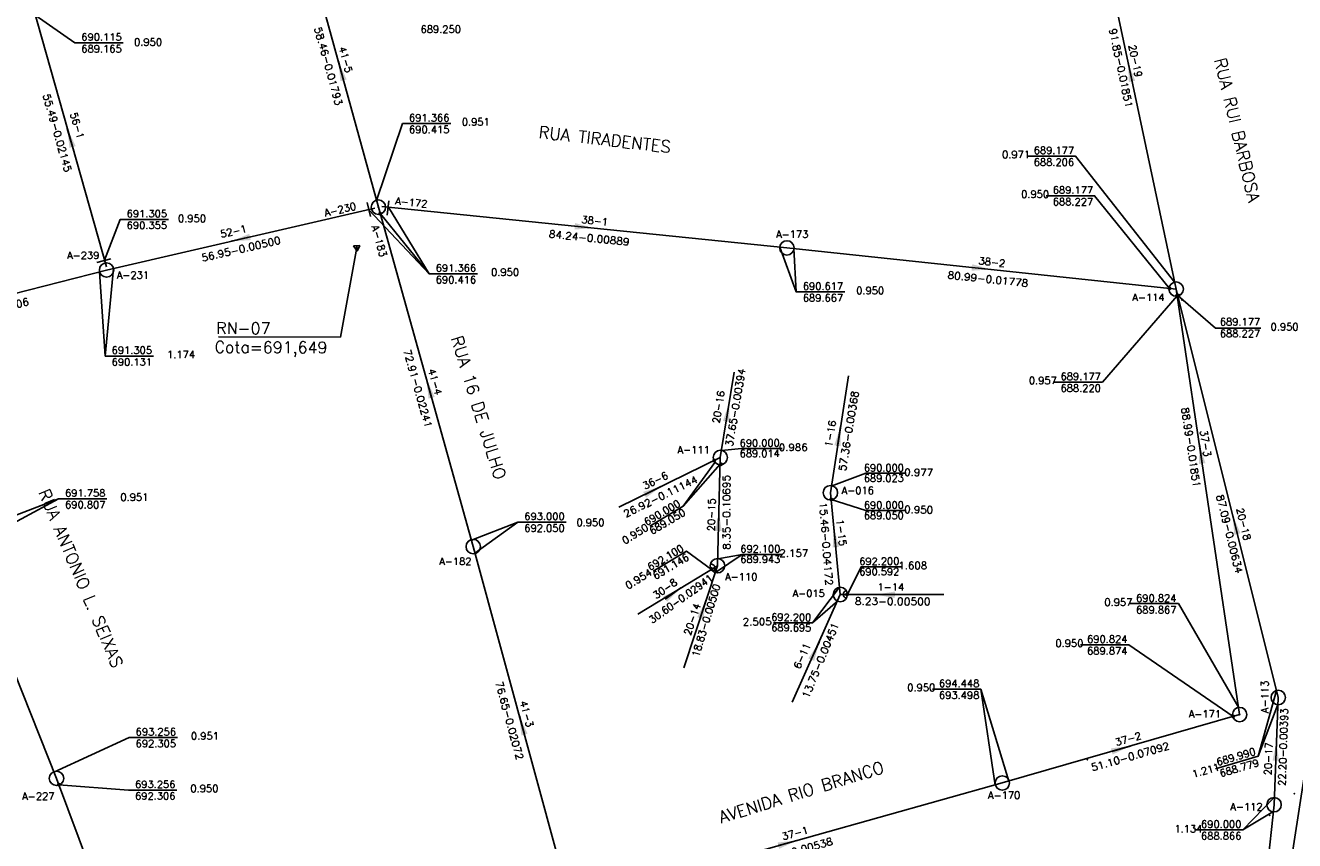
# Model space of a CAD drawing. Extents: x 197221 to 199539, y 8705820 to 8707465.
# Tile 25 of 33: x 198051 to 198313, y 8706637 to 8706806. Entities that reach past the tile are written whole.
import ezdxf
from ezdxf.enums import TextEntityAlignment as Align

# ---------------------------------------------------------------- set-up
doc = ezdxf.new("R2010")
doc.units = 0
doc.header["$LTSCALE"] = 5
doc.header["$MEASUREMENT"] = 0
doc.header["$PDSIZE"] = 0.3
doc.layers.get('0').update_dxf_attribs({"linetype": 'CONTINUOUS'})
for name, color, linetype in [('_RN', 3, 'CONTINUOUS'), ('CRISTA', 7, 'CONTINUOUS'), ('ESTACAO', 5, 'CONTINUOUS'), ('LIDER', 21, 'CONTINUOUS'), ('NUMEROTRECHO', 24, 'CONTINUOUS'), ('NUMPV', 24, 'CONTINUOUS'), ('PL', 23, 'CONTINUOUS'), ('PV', 23, 'CONTINUOUS'), ('REDE', 20, 'CONTINUOUS'), ('REDE-ESGOTO-PV', 23, 'CONTINUOUS'), ('SETA', 21, 'CONTINUOUS'), ('TEXTOPVS', 24, 'CONTINUOUS'), ('TEXTOTRECHO', 24, 'CONTINUOUS'), ('TXT_NRUA', 3, 'CONTINUOUS')]:
    doc.layers.add(name, color=color, linetype=linetype)
doc.layers.get('0').freeze()
doc.styles.add('AG2', font='romans.shx', dxfattribs={"height": 3})
doc.styles.add('GEOSIS', font='ROMANS.SHX')
doc.styles.add('ROMANS', font='romans.shx', dxfattribs={"width": 0.85})
doc.styles.get("Standard").update_dxf_attribs({"font": 'romans.shx'})

# ---------------------------------------------------------------- blocks, each defined once
blk = doc.blocks.new('Rn')
for points in [[(-0.75, -0.43), (0, 0.87)], [(0, 0.87), (0.75, -0.43)], [(-0.75, -0.43), (0.75, -0.43)]]:
    blk.add_lwpolyline(points)
blk.add_circle((0, 0), 0.122)
blk = doc.blocks.new('SETA')
blk.add_line((2, 0), (-2, 0))
blk.add_solid([(-2, -0.67), (-2, 0.67), (2, 0)])
blk = doc.blocks.new('PV')
blk.add_circle((0, 0), 1.49)
blk = doc.blocks.new('NODG')
at = {"const_width": 1}
blk.add_lwpolyline([(-0.5, 0, 1), (0.5, 0, 1)], format="xyb", close=True, dxfattribs=at)
blk = doc.blocks.new('PL')
at = {"layer": 'PL'}
blk.add_line((2.01, 1.49), (2.01, -1.49), dxfattribs=at)
blk.add_circle((0, 0), 1.49, dxfattribs=at)
blk = doc.blocks.new('TQ')
at = {"layer": 'REDE-ESGOTO-PV'}
h = blk.add_hatch(color=256, dxfattribs=at)
edge = h.paths.add_edge_path()
edge.add_ellipse((0.02, -1.49), major_axis=(0.618, -0.618), ratio=1, start_angle=62.5846, end_angle=135.5903, ccw=False)
edge.add_ellipse((0, 0), major_axis=(-1.06, -1.06), ratio=1, start_angle=405.5903, end_angle=439.5788, ccw=False)
edge.add_line((0.02, -1.49), (0.01, -0.62))
edge = h.paths.add_edge_path()
edge.add_line((0.01, -0.62), (0.02, -1.49))
edge.add_ellipse((0, 0), major_axis=(-1.06, -1.06), ratio=1, start_angle=371.6019, end_angle=405.5903, ccw=False)
edge.add_ellipse((0.02, -1.49), major_axis=(0.618, -0.618), ratio=1, start_angle=135.5903, end_angle=208.5961, ccw=False)
blk.add_arc((0.02, -1.49), 0.874, 17.5846, 163.5961, dxfattribs=at)

msp = doc.modelspace()

# ---------------------------------------------------------------- linework, layer by layer
at = {"layer": '_RN'}
msp.add_line((198090.63, 8706741.22, -1132.51), (198115.84, 8706741.14, -1132.51), dxfattribs=at)
at = {"layer": '_RN', "elevation": -1132.51}
msp.add_lwpolyline([(198115.84, 8706741.14), (198119.23, 8706759.69)], dxfattribs=at)
at = {"layer": 'CRISTA'}
for p in [(198313.19, 8706646.68, 689.37), (198308.06, 8706642.17, 689.88)]:
    msp.add_point(p, dxfattribs=at)
at = {"layer": 'ESTACAO'}
for p in [(198123.69, 8706768.02, 691.37), (198123.7, 8706768, 691.36), (198289.92, 8706748.82, 689.18), (198301.88, 8706663.05, 690.82), (198270.39, 8706653.69, 693.68)]:
    msp.add_point(p, dxfattribs=at)
at = {"layer": 'LIDER'}
for p, q in [((198134.22, 8706754.23, 691.37), (198121.72, 8706767.49, 691.37)), ((198134.22, 8706754.23, 691.37), (198124.12, 8706766.62, 693)), ((198210.16, 8706750.48, 690.62), (198206.73, 8706759.76)), ((198067.17, 8706737.22, 691.3), (198068.92, 8706755.35)), ((198186.76, 8706706.13), (198194.38, 8706714.83, 692.1)), ((198057.53, 8706707.68, 691.76), (198038.25, 8706697.35, 691.76)), ((198152.54, 8706702.85, 693), (198143.63, 8706696.42)), ((198198.94, 8706696.18), (198193.43, 8706692.45, 692.1)), ((198213.53, 8706682.03, 695), (198219.11, 8706689.42)), ((198248.33, 8706668.29, 694.45), (198251.33, 8706648.44)), ((198305.74, 8706654.43, 690), (198309.51, 8706668.02, 689.99)), ((198302.55, 8706639.17, 690), (198308.97, 8706645.85))]:
    msp.add_line(p, q, dxfattribs=at)
for points, elevation in [([(198052.7, 8706807.76), (198060.89, 8706802.02), (198070.89, 8706802.02)], 691.3), ([(198123.32, 8706769.37), (198128.69, 8706785.32), (198138.69, 8706785.32)], 691.37), ([(198288.46, 8706752.44), (198267.94, 8706778.57), (198257.94, 8706778.57)], 689.18), ([(198287.36, 8706751.22), (198271.88, 8706770.38), (198261.88, 8706770.38)], 690.62), ([(198125.8, 8706767.99), (198134.22, 8706754.23), (198144.22, 8706754.23)], 691.37), ([(198067.03, 8706757.05), (198070.28, 8706765.48), (198080.28, 8706765.48)], 691.3), ([(198209.61, 8706759.46), (198210.16, 8706750.48), (198220.16, 8706750.48)], 690.62), ([(198066.01, 8706754.62), (198067.17, 8706737.22), (198077.17, 8706737.22)], 691.3), ([(198288.96, 8706749.68), (198273.48, 8706731.81), (198263.48, 8706731.81)], 690.82), ([(198289.14, 8706749.71), (198296.89, 8706743.02), (198306.26, 8706743.02)], 689.99), ([(198217.36, 8706710.31), (198224.51, 8706712.96), (198232.88, 8706712.96)], 695), ([(198037.18, 8706699.89), (198057.53, 8706707.68), (198067.53, 8706707.68)], 691.76), ([(198217.36, 8706707.54), (198224.51, 8706705.25), (198232.88, 8706705.25)], 695), ([(198142.93, 8706699.15), (198152.54, 8706702.85), (198162.54, 8706702.85)], 693), ([(198220.68, 8706687.78), (198223.56, 8706693.62), (198231.93, 8706693.62)], 695), ([(198218.73, 8706686.56), (198213.53, 8706682.03), (198205.47, 8706682.04)], 695), ([(198301.68, 8706664.44), (198289.22, 8706686.01), (198279.25, 8706686.01)], 690.82), ([(198300.54, 8706662.67), (198278.98, 8706677.46), (198268.98, 8706677.46)], 694.45), ([(198254.13, 8706649.27), (198248.33, 8706668.29), (198238.33, 8706668.29)], 694.45), ([(198309.8, 8706665.1), (198305.74, 8706654.43), (198296.86, 8706651.82)], 690), ([(198056.57, 8706651.15), (198072.13, 8706658.28), (198082.13, 8706658.28)], 693.26), ([(198057.57, 8706648.54), (198072.01, 8706647.41), (198082.01, 8706647.41)], 695.06), ([(198308.74, 8706642.9), (198302.55, 8706639.17), (198292.55, 8706639.17)], 690)]:
    msp.add_lwpolyline(points, dxfattribs=dict(at, elevation=elevation))
for points in [[(198194.68, 8706717.69), (198198.82, 8706718.09), (198207.2, 8706718.09)], [(198193.27, 8706715.22), (198186.76, 8706706.13), (198179.84, 8706701.99)], [(198192.58, 8706693.05), (198187.46, 8706696.84), (198180.54, 8706692.7)], [(198193.94, 8706695.25), (198198.94, 8706696.18), (198207.32, 8706696.18)]]:
    msp.add_lwpolyline(points, dxfattribs=at)
at = {"layer": 'REDE'}
for p, q in [((198288.75, 8706751.07, 689.18), (198269.66, 8706840.92, 687.47)), ((198123.69, 8706768.02, 691.37), (198108.21, 8706824.39, 690.32)), ((198067.41, 8706755.7, 691.3), (198052.32, 8706809.1, 690.11)), ((198122.94, 8706767.81, 691.37), (198067.45, 8706755.02, 691.3)), ((198143.31, 8706697.8, 693), (198123.69, 8706768.02, 691.37)), ((198124.41, 8706768.13, 691.37), (198208.21, 8706759.6, 690.62)), ((198208.21, 8706759.6, 690.62), (198288.75, 8706751.07, 689.18)), ((198067.45, 8706755.02, 691.3), (198021.08, 8706743.1, 690.41)), ((198301.88, 8706663.05, 690.82), (198288.75, 8706751.07, 689.18)), ((198309.87, 8706666.58, 689.99), (198288.75, 8706751.07, 689.18)), ((198194.43, 8706716.23, 690), (198197.3, 8706733.88, 690)), ((198217.21, 8706708.94, 690), (198220.93, 8706733.12, 689.96)), ((198173.46, 8706705.92, 692.6), (198194.43, 8706716.23, 690)), ((198193.85, 8706693.84, 692.36), (198194.43, 8706716.23, 690)), ((198219.26, 8706687.89, 692.5), (198217.21, 8706708.94, 690)), ((198057.09, 8706649.85, 693.26), (198037.66, 8706698.58, 691.76)), ((198163.48, 8706623.85, 694.94), (198143.31, 8706697.8, 693)), ((198177.34, 8706683.79, 692.67), (198193.85, 8706693.84, 692.1)), ((198186.91, 8706672.69, 690.8), (198193.85, 8706693.84, 692.1)), ((198209.33, 8706665.6, 689.59), (198219.26, 8706687.89, 692.2)), ((198240.67, 8706687.89, 690.64), (198219.26, 8706687.89, 692.2)), ((198309.32, 8706611.74, 690), (198318.03, 8706668.44, 689.9)), ((198309, 8706644.39, 690), (198309.87, 8706666.58, 689.99)), ((198252.78, 8706648.89, 694.45), (198301.88, 8706663.05, 690.82)), ((198076.14, 8706598.67, 695.06), (198057.09, 8706649.85, 693.26)), ((198163.96, 8706624.03, 694.94), (198252.78, 8706648.89, 694.45)), ((198305.08, 8706606.95, 690), (198309, 8706644.39, 690))]:
    msp.add_line(p, q, dxfattribs=at)

# ---------------------------------------------------------------- block references
at = {"layer": '_RN', "xscale": 0.8979219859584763, "yscale": 0.8979219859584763, "zscale": 0.8979219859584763, "rotation": 183.3561931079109}
msp.add_blockref('Rn', (198119.23, 8706759.69), dxfattribs=at)
at = {"layer": 'LIDER', "xscale": 0.4, "yscale": 0.4, "zscale": 0.4}
for p in [(198124.07, 8706766.67, 693), (198287.36, 8706751.22, 690.62), (198288.89, 8706749.68, 690.82), (198289.21, 8706749.75, 690.82), (198194.58, 8706714.83, 692.1), (198217.38, 8706707.55, 692.2), (198220.66, 8706687.89, 691.6), (198300.54, 8706662.67, 694.45), (198057.57, 8706648.54, 695.06)]:
    msp.add_blockref('NODG', p, dxfattribs=at)
for p, rotation in [((198193.18, 8706715.61, 693), 344.9232204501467), ((198192.63, 8706693.15, 693), 352.515955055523)]:
    msp.add_blockref('NODG', p, dxfattribs=dict(at, rotation=rotation))
at = {"layer": 'PL'}
for p, rotation in [((198123.69, 8706768.02, 691.37), 192.9738445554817), ((198123.69, 8706768.02, 691.37), 354.1897418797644), ((198067.45, 8706755.02, 691.3), 105.7822147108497)]:
    msp.add_blockref('PL', p, dxfattribs=dict(at, rotation=rotation))
at = {"layer": 'PV'}
for name, p, rotation in [('PV', (198123.69, 8706768.02, -1.63), 28.36113532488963), ('PV', (198208.21, 8706759.6), 133.0347301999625), ('PV', (198194.43, 8706716.23), 5.383870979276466), ('PV', (198217.21, 8706708.94, -3), 258.8522605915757), ('PV', (198143.31, 8706697.8), 28.36113532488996), ('TQ', (198193.85, 8706693.84, 692.1), 289.7639226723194), ('PV', (198193.85, 8706693.84), 5.392039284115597), ('PV', (198219.26, 8706687.89), 5.387243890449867), ('TQ', (198219.26, 8706687.89, 692.2), 90), ('PV', (198309.87, 8706666.58), 20.5489740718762), ('PV', (198301.88, 8706663.05), 26.90941714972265), ('PV', (198057.09, 8706649.85), 29.41648984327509), ('PV', (198252.78, 8706648.89), 113.7435275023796), ('PV', (198309, 8706644.39), 38.11432322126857)]:
    msp.add_blockref(name, p, dxfattribs=dict(at, rotation=rotation))
msp.add_blockref('PV', (198288.75, 8706751.07), dxfattribs=at)
at = {"layer": 'SETA'}
for p, rotation in [((198115.95, 8706796.2), 105.3695973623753), ((198279.2, 8706795.99), 102.0108870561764), ((198059.87, 8706782.4), 105.7968184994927), ((198095.19, 8706761.41), 193.0004855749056), ((198166.31, 8706763.87), 354.2386396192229), ((198248.48, 8706755.34), 353.9991279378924), ((198134.17, 8706730.52), 105.6243406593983), ((198195.96, 8706725.65), 80.7890117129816), ((198218.99, 8706720.64, 689.98), 80.7890117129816), ((198293.84, 8706716.94), 98.50028509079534), ((198180.56, 8706709.41, 691.5), 26.182254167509), ((198194.1, 8706703.03, 691.18), 88.99542776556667), ((198300.93, 8706702.32), 104.0475298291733), ((198218.12, 8706699.67, 691.1), 96.70815889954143), ((198184.66, 8706688.08, 692.36), 35.4073668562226), ((198190.91, 8706684.89), 71.84520044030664), ((198228.54, 8706687.84, 691.98), 179.5944298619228), ((198214.07, 8706676.23, 690.83), 65.98992609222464), ((198153.39, 8706660.83), 105.2693711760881), ((198309.43, 8706655.49), 87.78450748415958), ((198277.33, 8706655.97), 16.09928689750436), ((198208.37, 8706636.46), 15.63454594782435)]:
    msp.add_blockref('SETA', p, dxfattribs=dict(at, rotation=rotation))

# ---------------------------------------------------------------- texts
at = {"layer": '_RN', "style": 'AG2'}
for s, p in [('RN-07', (198090.15, 8706741.8, -1132.51)), ('Cota=691,649', (198089.79, 8706737.88, -1132.51))]:
    msp.add_text(s, height=2.4, rotation=359.749, dxfattribs=at).set_placement(p)
at = {"layer": 'NUMEROTRECHO', "style": 'ROMANS'}
for s, rotation, p in [('41-5', 285.3552, (198116.19, 8706798.34)), ('20-19', 281.997, (198279.57, 8706798.11)), ('56-1', 285.7824, (198060.64, 8706784.68)), ('38-1', 354.1898, (198168.38, 8706764.46)), ('52-1', 12.9738, (198093.86, 8706762.3)), ('38-2', 353.9503, (198250.55, 8706755.92)), ('41-4', 285.6099, (198134.68, 8706731.67)), ('20-16', 80.7772, (198194.81, 8706726.55)), ('1-16', 80.7772, (198217.95, 8706721.05, 689.98)), ('37-3', 278.4869, (198294.07, 8706719.03)), ('36-6', 26.1765, (198181.32, 8706710.78, 691.5)), ('20-15', 88.9857, (198193.36, 8706704.36, 691.18)), ('20-18', 284.0333, (198301.98, 8706702.26)), ('1-15', 276.695, (198218.74, 8706700.59)), ('30-8', 35.4016, (198183.42, 8706688.47, 692.36)), ('20-14', 71.8355, (198189.35, 8706682.55)), ('6-11', 65.9807, (198212.03, 8706674.89)), ('41-3', 285.255, (198153.64, 8706662.97)), ('37-2', 16.097, (198279.03, 8706657.29)), ('20-17', 87.7722, (198308.57, 8706653.85)), ('37-1', 15.6324, (198210.08, 8706637.77))]:
    msp.add_text(s, height=1.5, rotation=rotation, dxfattribs=at).set_placement(p, align=Align.CENTER)
msp.add_text('1-14', height=1.5, dxfattribs=at).set_placement((198229.72, 8706688.68, 691.62), align=Align.CENTER)
at = {"layer": 'NUMPV', "style": 'ROMANS'}
for s, rotation, p in [('A-230', 12.9738, (198115.95, 8706766.81)), ('A-172', 354.1898, (198130.42, 8706768.26)), ('A-183', 285.6099, (198123.13, 8706760.8)), ('A-113', 90, (198307.86, 8706666.71))]:
    msp.add_text(s, height=1.5, rotation=rotation, dxfattribs=at).set_placement(p, align=Align.CENTER)
for s, p in [('A-173', (198209.31, 8706761.67)), ('A-239', (198062.62, 8706757.3)), ('A-231', (198072.9, 8706753.22)), ('A-114', (198283.01, 8706748.61)), ('A-111', (198188.92, 8706717.07)), ('A-016', (198222.87, 8706708.66)), ('A-182', (198139.62, 8706693.99)), ('A-110', (198198.76, 8706690.81, -692)), ('A-015', (198212.72, 8706687.38)), ('A-171', (198294.7, 8706662.42)), ('A-227', (198053.33, 8706645.4)), ('A-170', (198253.15, 8706645.61)), ('A-112', (198303.29, 8706643.22))]:
    msp.add_text(s, height=1.5, dxfattribs=at).set_placement(p, align=Align.CENTER)
at = {"layer": 'TEXTOPVS', "style": 'ROMANS'}
for s, p in [(' 689.250', (198136.08, 8706803.63)), (' 690.115', (198065.89, 8706802.02, 691.3)), ('   0.950', (198074.36, 8706800.98, 691.3)), (' 689.165', (198065.89, 8706799.59, 691.3)), (' 691.366', (198133.69, 8706785.32)), ('   0.951', (198142.16, 8706784.46)), (' 690.415', (198133.69, 8706782.89)), ('   0.971', (198253.94, 8706777.71)), (' 689.177', (198262.94, 8706778.57)), (' 688.206', (198262.94, 8706776.14)), ('   0.950', (198257.88, 8706769.52)), (' 689.177', (198266.88, 8706770.38)), (' 688.227', (198266.88, 8706767.95)), (' 691.305', (198075.28, 8706765.48, -691.3)), (' 690.355', (198075.28, 8706763.06, -691.3)), ('   0.950', (198083.45, 8706764.49, -691.3)), (' 691.366', (198139.22, 8706754.23)), ('   0.950', (198148.22, 8706753.38)), (' 690.416', (198139.22, 8706751.81)), (' 690.617', (198215.16, 8706750.48)), (' 689.667', (198215.16, 8706748.05)), ('   0.950', (198223.76, 8706749.56)), (' 689.177', (198301.44, 8706743.11)), ('   0.950', (198309.5, 8706742.07)), (' 688.227', (198301.44, 8706740.68)), (' 691.305', (198072.17, 8706737.22, -691.3)), (' 690.131', (198072.17, 8706734.79, -691.3)), ('   1.174', (198081.17, 8706736.36, -691.3)), (' 689.177', (198268.48, 8706731.81)), ('   0.957', (198259.48, 8706730.96)), (' 688.220', (198268.48, 8706729.38)), (' 691.758', (198062.53, 8706707.68)), (' 690.807', (198062.53, 8706705.26)), ('   0.951', (198071.53, 8706706.83)), (' 693.000', (198157.54, 8706702.85)), (' 692.050', (198157.54, 8706700.42)), ('   0.950', (198165.88, 8706701.58)), ('   0.957', (198275.11, 8706685.08)), (' 690.824', (198284.11, 8706685.93)), (' 689.867', (198284.11, 8706683.51)), ('   0.950', (198264.98, 8706676.6)), (' 690.824', (198273.98, 8706677.46)), (' 689.874', (198273.98, 8706675.03)), ('   0.950', (198234.33, 8706667.43)), (' 694.448', (198243.33, 8706668.29)), (' 693.498', (198243.33, 8706665.86)), (' 693.256', (198077.13, 8706658.28)), (' 692.305', (198077.13, 8706655.85)), ('   0.951', (198086.13, 8706657.42)), (' 693.256', (198077.01, 8706647.41)), (' 692.306', (198077.01, 8706644.99)), ('   0.950', (198086.01, 8706646.56)), ('   1.134', (198289.61, 8706638.22)), (' 690.000', (198297.55, 8706639.17)), (' 688.866', (198297.55, 8706636.74))]:
    msp.add_text(s, height=1.5, dxfattribs=at).set_placement(p, align=Align.BOTTOM_CENTER)
for s, rotation, width, p, p2 in [(' 690.000', 0.2931, 0.879916, (198197.43, 8706718.45, -1), (198206.73, 8706718.5, -1)), (' 689.014', 0.1979, 0.87218, (198197.43, 8706716.3, -1), (198206.71, 8706716.34, -1)), (' 690.000', 0.2931, 0.879916, (198223.11, 8706713.32, 694), (198232.42, 8706713.37, 694)), (' 689.023', 0.1979, 0.878073, (198223.11, 8706711.18, 694), (198232.4, 8706711.21, 694)), ('   0.977', 359.2705, 0.882215, (198229, 8706712.47, 694), (198238.45, 8706712.35, 694)), (' 690.000', 30.6877, 0.879916, (198178.32, 8706701.54, -1), (198186.32, 8706706.29, -1)), (' 690.000', 0.2931, 0.879916, (198223.11, 8706705.61, 694), (198232.42, 8706705.66, 694)), (' 689.050', 30.7829, 0.878073, (198179.45, 8706699.7, -1), (198187.42, 8706704.45, -1)), (' 689.050', 0.1979, 0.878073, (198223.11, 8706703.47, 694), (198232.4, 8706703.5, 694)), ('   0.950', 359.2705, 0.882215, (198229, 8706704.76, 694), (198238.45, 8706704.64, 694)), ('   0.950', 31.7103, 0.882215, (198171.71, 8706696.38, -1), (198179.75, 8706701.35, -1)), (' 692.100', 30.6877, 0.879916, (198179.02, 8706692.26, -1), (198187.02, 8706697, -1)), (' 692.100', 0.2931, 0.879916, (198197.55, 8706696.55, -1), (198206.85, 8706696.59, -1)), (' 691.146', 30.7829, 0.878073, (198180.15, 8706690.41, -1), (198188.12, 8706695.16, -1)), (' 689.943', 0.1979, 0.878073, (198197.55, 8706694.4, -1), (198206.83, 8706694.43, -1)), (' 692.200', 0.2931, 0.879916, (198222.16, 8706693.98, 694), (198231.47, 8706694.03, 694)), ('   0.954', 31.7103, 0.876372, (198172.41, 8706687.09, -1), (198180.45, 8706692.06, -1)), (' 690.592', 0.1979, 0.878073, (198222.16, 8706691.84, 694), (198231.45, 8706691.87, 694)), (' 692.200', 359.7069, 0.879916, (198203.94, 8706682.44, 694), (198213.24, 8706682.39, 694)), ('   2.505', 0.7295, 0.882215, (198195.61, 8706681.42, 694), (198205.06, 8706681.54, 694)), (' 689.695', 359.8021, 0.878073, (198203.95, 8706680.28, 694), (198213.24, 8706680.25, 694))]:
    msp.add_text(s, height=1.5, rotation=rotation, dxfattribs=dict(at, width=width)).set_placement(p, p2, align=Align.FIT)
at = {"layer": 'TEXTOPVS', "style": 'ROMANS', "width": 0.882704}
for s, p, p2 in [('   0.986', (198203.05, 8706717.59, -1), (198212.51, 8706717.59, -1)), ('   2.157', (198203.17, 8706695.69, -1), (198212.63, 8706695.69, -1)), ('   1.608', (198227.79, 8706693.13, 694), (198237.24, 8706693.13, 694))]:
    msp.add_text(s, height=1.5, dxfattribs=at).set_placement(p, p2, align=Align.FIT)
at = {"layer": 'TEXTOPVS', "style": 'ROMANS'}
for s, p in [(' 689.990', (198300.95, 8706653.02)), ('   1.211', (198293.59, 8706649.88)), (' 688.779', (198301.63, 8706650.69))]:
    msp.add_text(s, height=1.5, rotation=16.3242, dxfattribs=at).set_placement(p, align=Align.BOTTOM_CENTER)
at = {"layer": 'TEXTOTRECHO'}
for s, rotation, width, p, p2 in [('58.46-0.01793   ', 285.3551, 0.906146, (198110.41, 8706805.05), (198115.71, 8706785.77)), ('91.85-0.01851   ', 281.9987, 0.906193, (198274.85, 8706804.82), (198279.01, 8706785.26)), ('55.49-0.02145   ', 285.7825, 0.906195, (198054.26, 8706791.21), (198059.7, 8706771.96)), ('84.24-0.00889   ', 354.1891, 0.906184, (198158.9, 8706761.76), (198178.8, 8706759.74)), ('56.95-0.00500   ', 12.9738, 0.906128, (198087.29, 8706756.75), (198106.78, 8706761.24)), ('80.99-0.01778   ', 353.9525, 0.906117, (198241.4, 8706753.27), (198261.29, 8706751.17)), ('47.87-0.01406   ', 14.417, 0.906234, (198035.33, 8706743.66), (198054.7, 8706748.64)), ('72.91-0.02241   ', 285.6081, 0.906126, (198128.86, 8706738.35), (198134.25, 8706719.09)), ('37.65-0.00394   ', 80.5549, 0.883065, (198196.97, 8706718.41), (198200.17, 8706737.64)), ('57.36-0.00368   ', 80.7788, 0.906224, (198220.39, 8706713.34, 689.98), (198223.6, 8706733.09, 689.98)), ('88.99-0.01851   ', 278.485, 0.906145, (198289.83, 8706726.49), (198292.78, 8706706.71)), ('26.92-0.11144   ', 26.1749, 0.906124, (198174.89, 8706703.79, 691.5), (198192.84, 8706712.62, 691.5)), ('8.35-0.10695  ', 90.2556, 0.924304, (198196.5, 8706697.16, 691.18), (198196.43, 8706714.85, 691.18)), ('87.09-0.00634   ', 284.0342, 0.906148, (198297.03, 8706708.33), (198301.88, 8706688.93)), ('30.60-0.02941   ', 35.6781, 0.848176, (198180.34, 8706681.81, 692.36), (198195.55, 8706692.73, 692.36)), ('  18.83-0.00500  ', 73.2234, 0.832028, (198189.38, 8706672.91), (198195.05, 8706691.69)), ('  8.23-0.00500  ', 359.7227, 0.908046, (198220.02, 8706685.76, 691.62), (198240.13, 8706685.66, 691.62)), ('13.75-0.00451  ', 67.8112, 0.913651, (198212.7, 8706666.28), (198219.8, 8706683.68)), ('76.65-0.02072   ', 285.2551, 0.906089, (198147.87, 8706669.68), (198153.13, 8706650.39)), ('22.20-0.00393   ', 88.12, 0.871728, (198311.37, 8706648.24), (198312, 8706667.47)), ('51.10-0.07092   ', 16.0981, 0.906207, (198271.41, 8706651.31), (198290.63, 8706656.85)), ('92.24-0.00538   ', 15.6345, 0.906149, (198201.74, 8706631.65), (198221, 8706637.04))]:
    msp.add_text(s, height=1.5, rotation=rotation, dxfattribs=dict(at, width=width)).set_placement(p, p2, align=Align.FIT)
at = {"layer": 'TEXTOTRECHO', "style": 'ROMANS', "width": 0.92734}
msp.add_text('  15.46-0.04172  ', height=1.5, rotation=274.2009, dxfattribs=at).set_placement((198214.77, 8706709.19, 691.06), (198216.37, 8706687.39, 691.06), align=Align.FIT)
at = {"layer": 'TXT_NRUA', "style": 'GEOSIS'}
for s, rotation, p in [('RUA RUI BARBOSA', 283.5727, (198295.85, 8706798.34)), ('RUA TIRADENTES', 353.4505, (198156.62, 8706781.62)), ('RUA 16 DE JULHO', 287.2397, (198137.93, 8706740.7)), ('RUA ANTONIO L. SEIXAS', 292.8921, (198052.55, 8706708.77)), ('AVENIDA RIO BRANCO', 17.2377, (198194.79, 8706639.8))]:
    msp.add_text(s, height=2.5, rotation=rotation, dxfattribs=at).set_placement(p, align=Align.BOTTOM_LEFT)

doc.saveas('drawing.dxf')
